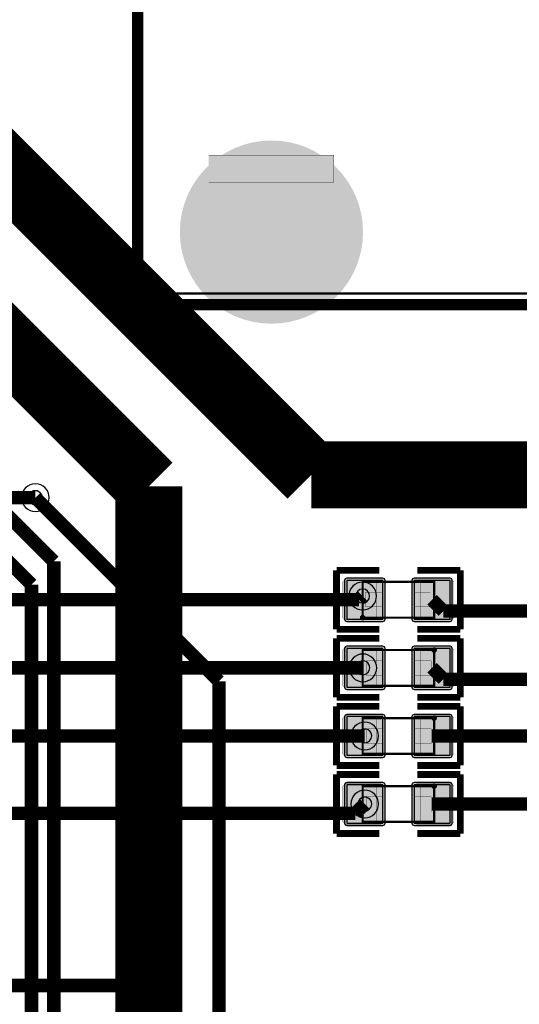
# Model space of a CAD drawing. Header units: millimetres. Extents: x -8 to 125, y -6 to 113.
# Tile 127 of 142: x 68 to 80, y 64 to 86. Entities that reach past the tile are written whole.
import ezdxf

# ---------------------------------------------------------------- set-up
doc = ezdxf.new("R2010")
doc.units = ezdxf.units.MM
for name, color, linetype, true_color in [('Bottom Layer', 7, 'Continuous', 0x0000ff), ('Component Marking Layer', 7, 'Continuous', 0x66ffcc), ('Component Shape Layer', 7, 'Continuous', 0x00cccc), ('Hole Layer', 7, 'Continuous', 0x222222), ('Inner2', 7, 'Continuous', 0x008000), ('Multi-Layer', 7, 'Continuous', 0xc0c0c0), ('Pin Soldering Layer', 7, 'Continuous', 0xcc9999), ('Top Layer', 7, 'Continuous', 0xff0000), ('Top Paste Mask Layer', 7, 'Continuous', 0x808080), ('Top Silkscreen Layer', 7, 'Continuous', 0xffcc00), ('Top Solder Mask Layer', 7, 'Continuous', 0x800080)]:
    doc.layers.add(name, color=color, linetype=linetype, true_color=true_color)

msp = doc.modelspace()

# ---------------------------------------------------------------- hatches: boundary and pattern name
at = {"layer": 'Bottom Layer'}
msp.add_hatch(color=256, dxfattribs=at).paths.add_polyline_path([(72.11912623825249, 80.8761620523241, 1), (76.11912623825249, 80.8761620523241, 1)])
at = {"layer": 'Component Marking Layer'}
for points in [[(71.05257810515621, 79.49906019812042, 1), (71.17256794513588, 79.49906019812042, 1)], [(76.10215900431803, 72.24414528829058, 1), (76.22214884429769, 72.24414528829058, 1)], [(77.70215900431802, 71.5201422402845, 1), (77.82214884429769, 71.5201422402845, 1)], [(77.70215900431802, 69.99613919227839, 1), (77.82214884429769, 69.99613919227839, 1)], [(77.70215900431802, 68.4721361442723, 1), (77.82214884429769, 68.4721361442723, 1)]]:
    msp.add_hatch(color=256, dxfattribs=at).paths.add_polyline_path(points)
at = {"layer": 'Hole Layer'}
msp.add_hatch(color=256, dxfattribs=at).paths.add_polyline_path([(72.56911353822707, 80.87616205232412, 1), (75.66913893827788, 80.87616205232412, 1)])
at = {"layer": 'Multi-Layer'}
msp.add_hatch(color=256, dxfattribs=at).paths.add_polyline_path([(72.11912623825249, 80.8761620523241, 1), (76.11912623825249, 80.8761620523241, 1)])
msp.add_hatch(color=256, dxfattribs=at).paths.add_polyline_path([(72.11912623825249, 80.8761620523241, 1), (76.11912623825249, 80.8761620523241, 1)])
msp.add_hatch(color=256, dxfattribs=at).paths.add_polyline_path([(72.11912623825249, 80.8761620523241, 1), (76.11912623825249, 80.8761620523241, 1)])
at = {"layer": 'Pin Soldering Layer'}
for points in [[(75.51440182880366, 82.5958343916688), (75.51440182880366, 81.99583439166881), (72.71440182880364, 81.99583439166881), (72.71440182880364, 82.5958343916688)], [(76.16215392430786, 72.24414528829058), (76.16215392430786, 73.04414528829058), (76.46215392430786, 73.04414528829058), (76.46215392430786, 72.24414528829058)], [(77.76215392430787, 72.24414528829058), (77.76215392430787, 73.04414528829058), (77.46215392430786, 73.04414528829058), (77.46215392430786, 72.24414528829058)], [(76.16215392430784, 71.5201422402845), (76.16215392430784, 70.7201422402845), (76.46215392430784, 70.7201422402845), (76.46215392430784, 71.5201422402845)], [(77.76215392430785, 71.5201422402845), (77.76215392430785, 70.7201422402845), (77.46215392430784, 70.7201422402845), (77.46215392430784, 71.5201422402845)], [(76.16215392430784, 69.99613919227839), (76.16215392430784, 69.19613919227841), (76.46215392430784, 69.19613919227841), (76.46215392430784, 69.99613919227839)], [(77.76215392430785, 69.99613919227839), (77.76215392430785, 69.19613919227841), (77.46215392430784, 69.19613919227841), (77.46215392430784, 69.99613919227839)], [(76.16215392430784, 68.4721361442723), (76.16215392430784, 67.67213614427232), (76.46215392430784, 67.67213614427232), (76.46215392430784, 68.4721361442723)], [(77.76215392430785, 68.4721361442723), (77.76215392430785, 67.67213614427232), (77.46215392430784, 67.67213614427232), (77.46215392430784, 68.4721361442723)]]:
    msp.add_hatch(color=256, dxfattribs=at).paths.add_polyline_path(points)
at = {"layer": 'Top Layer'}
for points in [[(72.11912623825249, 80.8761620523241, 1), (76.11912623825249, 80.8761620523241, 1)], [(75.80554991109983, 73.07614935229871), (75.80554991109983, 72.21214122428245), (76.61202692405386, 72.21214122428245), (76.61202692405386, 73.07614935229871)], [(77.31228092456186, 73.07614935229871), (77.31228092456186, 72.21214122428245), (78.1187579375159, 72.21214122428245), (78.1187579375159, 73.07614935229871)], [(76.61202692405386, 70.68813817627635), (76.61202692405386, 71.55214630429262), (75.80554991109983, 71.55214630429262), (75.80554991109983, 70.68813817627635)], [(78.1187579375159, 70.68813817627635), (78.1187579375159, 71.55214630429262), (77.31228092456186, 71.55214630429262), (77.31228092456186, 70.68813817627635)], [(76.61202692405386, 69.16413512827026), (76.61202692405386, 70.02814325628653), (75.80554991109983, 70.02814325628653), (75.80554991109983, 69.16413512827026)], [(78.1187579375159, 69.16413512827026), (78.1187579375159, 70.02814325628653), (77.31228092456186, 70.02814325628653), (77.31228092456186, 69.16413512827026)], [(76.61202692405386, 67.64013208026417), (76.61202692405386, 68.50414020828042), (75.80554991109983, 68.50414020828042), (75.80554991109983, 67.64013208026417)], [(78.1187579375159, 67.64013208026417), (78.1187579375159, 68.50414020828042), (77.31228092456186, 68.50414020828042), (77.31228092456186, 67.64013208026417)]]:
    msp.add_hatch(color=256, dxfattribs=at).paths.add_polyline_path(points)
at = {"layer": 'Top Paste Mask Layer'}
for points in [[(72.11912623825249, 80.8761620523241, 1), (76.11912623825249, 80.8761620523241, 1)], [(76.60716281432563, 73.04411988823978), (76.60716281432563, 72.81615443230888), (76.22717805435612, 72.81615443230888), (76.22717805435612, 72.48615697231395), (76.60716281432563, 72.48615697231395), (76.60716281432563, 72.24411988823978), (76.55717551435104, 72.19413258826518), (75.76718313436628, 72.19413258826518), (75.71717043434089, 72.24411988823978), (75.71717043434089, 73.04411988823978), (75.76718313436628, 73.09413258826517), (76.55717551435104, 73.09413258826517)], [(78.15717551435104, 73.09413258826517), (77.35717551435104, 73.09413258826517), (77.30716281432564, 73.04411988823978), (77.30716281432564, 72.81615443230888), (77.67716535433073, 72.81615443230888), (77.67716535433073, 72.48615697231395), (77.30716281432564, 72.48615697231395), (77.30716281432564, 72.24411988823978), (77.35717551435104, 72.19413258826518), (78.15717551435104, 72.19413258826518), (78.20716281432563, 72.24411988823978), (78.20716281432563, 73.04411988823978)], [(75.76713233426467, 70.6701549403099), (76.56713233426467, 70.6701549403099), (76.61714503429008, 70.72016764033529), (76.61714503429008, 70.9481330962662), (76.24714249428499, 70.9481330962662), (76.24714249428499, 71.27813055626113), (76.61714503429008, 71.27813055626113), (76.61714503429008, 71.5201676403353), (76.56713233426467, 71.5701549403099), (75.76713233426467, 71.5701549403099), (75.71714503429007, 71.5201676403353), (75.71714503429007, 70.72016764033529)], [(77.31714503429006, 70.72016764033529), (77.31714503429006, 70.9481330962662), (77.69712979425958, 70.9481330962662), (77.69712979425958, 71.27813055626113), (77.31714503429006, 71.27813055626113), (77.31714503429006, 71.5201676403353), (77.36713233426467, 71.5701549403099), (78.15712471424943, 71.5701549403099), (78.20713741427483, 71.5201676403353), (78.20713741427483, 70.72016764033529), (78.15712471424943, 70.6701549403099), (77.36713233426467, 70.6701549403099)], [(75.76713233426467, 69.1461518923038), (76.56713233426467, 69.1461518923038), (76.61714503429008, 69.1961645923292), (76.61714503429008, 69.42413004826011), (76.24714249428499, 69.42413004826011), (76.24714249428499, 69.75412750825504), (76.61714503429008, 69.75412750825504), (76.61714503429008, 69.99616459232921), (76.56713233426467, 70.04615189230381), (75.76713233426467, 70.04615189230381), (75.71714503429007, 69.99616459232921), (75.71714503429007, 69.1961645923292)], [(77.31714503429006, 69.1961645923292), (77.31714503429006, 69.42413004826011), (77.69712979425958, 69.42413004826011), (77.69712979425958, 69.75412750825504), (77.31714503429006, 69.75412750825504), (77.31714503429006, 69.99616459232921), (77.36713233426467, 70.04615189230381), (78.15712471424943, 70.04615189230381), (78.20713741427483, 69.99616459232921), (78.20713741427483, 69.1961645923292), (78.15712471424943, 69.1461518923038), (77.36713233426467, 69.1461518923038)], [(75.76713233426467, 67.62214884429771), (76.56713233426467, 67.62214884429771), (76.61714503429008, 67.6721615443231), (76.61714503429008, 67.90012700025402), (76.24714249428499, 67.90012700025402), (76.24714249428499, 68.23012446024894), (76.61714503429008, 68.23012446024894), (76.61714503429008, 68.47216154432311), (76.56713233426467, 68.5221488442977), (75.76713233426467, 68.5221488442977), (75.71714503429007, 68.47216154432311), (75.71714503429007, 67.6721615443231)], [(77.31714503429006, 67.6721615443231), (77.31714503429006, 67.90012700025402), (77.69712979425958, 67.90012700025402), (77.69712979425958, 68.23012446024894), (77.31714503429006, 68.23012446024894), (77.31714503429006, 68.47216154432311), (77.36713233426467, 68.5221488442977), (78.15712471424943, 68.5221488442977), (78.20713741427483, 68.47216154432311), (78.20713741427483, 67.6721615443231), (78.15712471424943, 67.62214884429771), (77.36713233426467, 67.62214884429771)]]:
    msp.add_hatch(color=256, dxfattribs=at).paths.add_polyline_path(points)
at = {"layer": 'Top Solder Mask Layer'}
for points in [[(72.06832613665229, 80.8761620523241, 1), (76.1699263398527, 80.8761620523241, 1)], [(75.75474980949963, 73.07614935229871), (75.75474980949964, 72.21214122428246), (75.76962881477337, 72.176220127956), (75.80554991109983, 72.16134112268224), (76.61202692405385, 72.16134112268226), (76.64794802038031, 72.176220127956), (76.66282702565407, 72.21214122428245), (76.66282702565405, 73.0761493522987), (76.64794802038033, 73.11207044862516), (76.61202692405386, 73.12694945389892), (75.80554991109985, 73.1269494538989), (75.76962881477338, 73.11207044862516)], [(77.26148082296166, 73.07614935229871), (77.26148082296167, 72.21214122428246), (77.2763598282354, 72.176220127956), (77.31228092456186, 72.16134112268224), (78.11875793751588, 72.16134112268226), (78.15467903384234, 72.176220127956), (78.1695580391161, 72.21214122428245), (78.16955803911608, 73.0761493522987), (78.15467903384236, 73.11207044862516), (78.1187579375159, 73.12694945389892), (77.31228092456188, 73.1269494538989), (77.27635982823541, 73.11207044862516)], [(76.66282702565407, 70.68813817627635), (76.66282702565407, 71.55214630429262), (76.64794802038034, 71.58806740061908), (76.61202692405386, 71.60294640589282), (75.80554991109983, 71.60294640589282), (75.76962881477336, 71.58806740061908), (75.75474980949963, 71.55214630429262), (75.75474980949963, 70.68813817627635), (75.76962881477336, 70.65221707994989), (75.80554991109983, 70.63733807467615), (76.61202692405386, 70.63733807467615), (76.64794802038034, 70.65221707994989)], [(78.1695580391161, 70.68813817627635), (78.1695580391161, 71.55214630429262), (78.15467903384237, 71.58806740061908), (78.1187579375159, 71.60294640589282), (77.31228092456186, 71.60294640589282), (77.27635982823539, 71.58806740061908), (77.26148082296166, 71.55214630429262), (77.26148082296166, 70.68813817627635), (77.27635982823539, 70.65221707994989), (77.31228092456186, 70.63733807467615), (78.1187579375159, 70.63733807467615), (78.15467903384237, 70.65221707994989)], [(76.66282702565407, 69.16413512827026), (76.66282702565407, 70.02814325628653), (76.64794802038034, 70.06406435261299), (76.61202692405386, 70.07894335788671), (75.80554991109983, 70.07894335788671), (75.76962881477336, 70.06406435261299), (75.75474980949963, 70.02814325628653), (75.75474980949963, 69.16413512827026), (75.76962881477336, 69.1282140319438), (75.80554991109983, 69.11333502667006), (76.61202692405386, 69.11333502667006), (76.64794802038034, 69.1282140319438)], [(78.1695580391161, 69.16413512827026), (78.1695580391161, 70.02814325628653), (78.15467903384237, 70.06406435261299), (78.1187579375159, 70.07894335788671), (77.31228092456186, 70.07894335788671), (77.27635982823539, 70.06406435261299), (77.26148082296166, 70.02814325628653), (77.26148082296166, 69.16413512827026), (77.27635982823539, 69.1282140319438), (77.31228092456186, 69.11333502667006), (78.1187579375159, 69.11333502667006), (78.15467903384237, 69.1282140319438)], [(76.66282702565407, 67.64013208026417), (76.66282702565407, 68.50414020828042), (76.64794802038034, 68.5400613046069), (76.61202692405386, 68.55494030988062), (75.80554991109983, 68.55494030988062), (75.76962881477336, 68.5400613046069), (75.75474980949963, 68.50414020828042), (75.75474980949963, 67.64013208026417), (75.76962881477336, 67.60421098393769), (75.80554991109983, 67.58933197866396), (76.61202692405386, 67.58933197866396), (76.64794802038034, 67.60421098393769)], [(78.1695580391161, 67.64013208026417), (78.1695580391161, 68.50414020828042), (78.15467903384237, 68.5400613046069), (78.1187579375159, 68.55494030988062), (77.31228092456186, 68.55494030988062), (77.27635982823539, 68.5400613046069), (77.26148082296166, 68.50414020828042), (77.26148082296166, 67.64013208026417), (77.27635982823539, 67.60421098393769), (77.31228092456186, 67.58933197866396), (78.1187579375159, 67.58933197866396), (78.15467903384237, 67.60421098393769)]]:
    msp.add_hatch(color=256, dxfattribs=at).paths.add_polyline_path(points)

# ---------------------------------------------------------------- linework, layer by layer
at = {"layer": 'Bottom Layer', "const_width": 0.30000000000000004}
for points in [[(68.83413766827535, 74.93014986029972), (55.626111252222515, 74.93014986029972)], [(65.27813055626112, 72.64414528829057), (76.07807467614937, 72.64414528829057)], [(76.07807467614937, 72.64414528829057), (76.16215392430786, 72.72822453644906)], [(66.04014478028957, 71.12015494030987), (76.16714503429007, 71.12015494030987)], [(66.80213360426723, 69.59613919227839), (76.20878841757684, 69.59613919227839)], [(76.00078740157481, 67.86413512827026), (76.20878841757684, 68.07213614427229)], [(58.72011684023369, 67.86413512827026), (76.00078740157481, 67.86413512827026)]]:
    msp.add_lwpolyline(points, dxfattribs=at)
at = {"layer": 'Component Marking Layer', "const_width": 0.005080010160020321}
for points in [[(71.0525781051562, 79.49906019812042, 0.9999999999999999), (71.17256794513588, 79.49906019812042, 0.9999999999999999)], [(76.10215900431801, 72.24414528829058, 0.9999999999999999), (76.22214884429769, 72.24414528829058, 0.9999999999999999)], [(77.70215900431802, 71.5201422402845, 0.9999999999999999), (77.82214884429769, 71.5201422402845, 0.9999999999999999)], [(77.70215900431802, 69.99613919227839, 0.9999999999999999), (77.82214884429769, 69.99613919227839, 0.9999999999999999)], [(77.70215900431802, 68.4721361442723, 0.9999999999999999), (77.82214884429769, 68.4721361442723, 0.9999999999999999)]]:
    msp.add_lwpolyline(points, format="xyb", close=True, dxfattribs=at)
at = {"layer": 'Component Shape Layer', "const_width": 0.05080010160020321}
msp.add_lwpolyline([(102.02258064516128, 79.49906019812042), (71.21257302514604, 79.49906019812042), (71.21257302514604, 91.9990601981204), (71.11257302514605, 91.9990601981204), (71.11257302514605, 92.09906019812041), (71.89258318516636, 92.09906019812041), (71.89258318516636, 97.99906019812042), (72.09258318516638, 98.1990601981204), (76.16258572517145, 98.1990601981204), (76.36258572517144, 97.99906019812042), (76.36258572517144, 92.09906019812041), (78.6725679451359, 92.09906019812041), (78.6725679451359, 92.10904241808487), (78.86258572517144, 92.29906019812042), (78.86258572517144, 97.99906019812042), (94.38257556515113, 97.99906019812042), (94.38257556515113, 92.29906019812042), (94.397586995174, 92.28404876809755), (94.57256794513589, 92.09906019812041), (96.88257556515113, 92.09906019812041), (96.88257556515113, 97.99906019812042), (97.08257556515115, 98.1990601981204)], dxfattribs=at)
msp.add_lwpolyline([(102.02258064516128, 79.49906019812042), (71.21257302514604, 79.49906019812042), (71.21257302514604, 91.9990601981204), (71.11257302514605, 91.9990601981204), (71.11257302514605, 92.09906019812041), (71.89258318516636, 92.09906019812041), (71.89258318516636, 97.99906019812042), (72.09258318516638, 98.1990601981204), (76.16258572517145, 98.1990601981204), (76.36258572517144, 97.99906019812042), (76.36258572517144, 92.09906019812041), (78.6725679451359, 92.09906019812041), (78.6725679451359, 92.10904241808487), (78.86258572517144, 92.29906019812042), (78.86258572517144, 97.99906019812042), (94.38257556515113, 97.99906019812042), (94.38257556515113, 92.29906019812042), (94.397586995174, 92.28404876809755), (94.57256794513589, 92.09906019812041), (96.88257556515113, 92.09906019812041), (96.88257556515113, 97.99906019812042), (97.08257556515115, 98.1990601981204)], dxfattribs=at)
for points in [[(76.16215392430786, 72.24414528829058), (76.16215392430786, 73.04414528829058), (77.76215392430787, 73.04414528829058), (77.76215392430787, 72.24414528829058)], [(76.16215392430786, 72.24414528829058), (76.16215392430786, 73.04414528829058), (77.76215392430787, 73.04414528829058), (77.76215392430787, 72.24414528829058)], [(77.76215392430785, 71.5201422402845), (77.76215392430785, 70.7201422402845), (76.16215392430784, 70.7201422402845), (76.16215392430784, 71.5201422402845)], [(77.76215392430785, 71.5201422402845), (77.76215392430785, 70.7201422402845), (76.16215392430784, 70.7201422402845), (76.16215392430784, 71.5201422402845)], [(77.76215392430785, 69.99613919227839), (77.76215392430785, 69.19613919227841), (76.16215392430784, 69.19613919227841), (76.16215392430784, 69.99613919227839)], [(77.76215392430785, 69.99613919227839), (77.76215392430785, 69.19613919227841), (76.16215392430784, 69.19613919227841), (76.16215392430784, 69.99613919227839)], [(77.76215392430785, 68.4721361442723), (77.76215392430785, 67.67213614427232), (76.16215392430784, 67.67213614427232), (76.16215392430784, 68.4721361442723)], [(77.76215392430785, 68.4721361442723), (77.76215392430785, 67.67213614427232), (76.16215392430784, 67.67213614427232), (76.16215392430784, 68.4721361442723)]]:
    msp.add_lwpolyline(points, close=True, dxfattribs=at)
at = {"layer": 'Hole Layer'}
for points in [[(68.67913639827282, 74.93014986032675, 0.9999999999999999), (68.98913893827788, 74.93014986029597), (68.98913893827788, 74.93014986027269, 0.9999999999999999), (68.67913639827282, 74.93014986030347)], [(76.00715265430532, 72.72822453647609, 0.9999999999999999), (76.31715519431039, 72.72822453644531), (76.31715519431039, 72.72822453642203, 0.9999999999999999), (76.00715265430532, 72.72822453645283)], [(76.01214376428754, 71.1201549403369, 0.9999999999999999), (76.32214630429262, 71.12015494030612), (76.32214630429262, 71.12015494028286, 0.9999999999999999), (76.01214376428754, 71.12015494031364)], [(76.05378714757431, 69.59613919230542, 0.9999999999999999), (76.36378968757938, 69.59613919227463), (76.36378968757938, 69.59613919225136, 0.9999999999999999), (76.05378714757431, 69.59613919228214)], [(76.05378714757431, 68.07213614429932, 0.9999999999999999), (76.36378968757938, 68.07213614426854), (76.36378968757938, 68.07213614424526, 0.9999999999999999), (76.05378714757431, 68.07213614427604)]]:
    msp.add_lwpolyline(points, format="xyb", dxfattribs=at)
at = {"layer": 'Inner2'}
for points, const_width in [([(61.21412242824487, 85.34417068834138), (71.37414274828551, 75.18415036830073)], 1.5000025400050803), ([(65.78613157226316, 84.66116332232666), (75.00914401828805, 75.43815087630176)], 1.5000025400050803), ([(75.00914401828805, 75.43815087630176), (96.01219202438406, 75.43815087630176)], 1.5000025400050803), ([(71.37414274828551, 75.18415036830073), (71.37414274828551, 64.64759969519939)], 1.5000025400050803), ([(71.37414274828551, 50.800101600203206), (71.37414274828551, 64.64759969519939)], 1.5000025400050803), ([(70.73467106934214, 64.00812801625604), (71.37414274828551, 64.64759969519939)], 0.30000000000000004), ([(63.754127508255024, 64.00812801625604), (70.73467106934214, 64.00812801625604)], 0.30000000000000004)]:
    msp.add_lwpolyline(points, dxfattribs=dict(at, const_width=const_width))
at = {"layer": 'Multi-Layer'}
for points in [[(68.52413766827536, 74.9301498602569, 0.9999999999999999), (69.14413766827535, 74.9301498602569), (69.14413766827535, 74.93014986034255, 0.9999999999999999), (68.52413766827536, 74.93014986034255)], [(75.85215392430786, 72.72822453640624, 0.9999999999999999), (76.47215392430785, 72.72822453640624), (76.47215392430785, 72.7282245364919, 0.9999999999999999), (75.85215392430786, 72.7282245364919)], [(75.85714503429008, 71.12015494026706, 0.9999999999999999), (76.47714503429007, 71.12015494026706), (76.47714503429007, 71.1201549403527, 0.9999999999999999), (75.85714503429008, 71.1201549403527)], [(75.89878841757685, 69.59613919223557, 0.9999999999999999), (76.51878841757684, 69.59613919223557), (76.51878841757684, 69.59613919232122, 0.9999999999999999), (75.89878841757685, 69.59613919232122)], [(75.89878841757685, 68.07213614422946, 0.9999999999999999), (76.51878841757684, 68.07213614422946), (76.51878841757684, 68.07213614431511, 0.9999999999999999), (75.89878841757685, 68.07213614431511)]]:
    msp.add_lwpolyline(points, format="xyb", dxfattribs=at)
at = {"layer": 'Pin Soldering Layer', "const_width": 0.005080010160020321}
for points in [[(75.51440182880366, 82.5958343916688), (75.51440182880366, 81.99583439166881), (72.71440182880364, 81.99583439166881), (72.71440182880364, 82.5958343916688)], [(75.51440182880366, 82.5958343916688), (75.51440182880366, 81.99583439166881), (72.71440182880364, 81.99583439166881), (72.71440182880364, 82.5958343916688)], [(76.16215392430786, 72.24414528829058), (76.16215392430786, 73.04414528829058), (76.46215392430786, 73.04414528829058), (76.46215392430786, 72.24414528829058)], [(76.16215392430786, 72.24414528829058), (76.16215392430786, 73.04414528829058), (76.46215392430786, 73.04414528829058), (76.46215392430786, 72.24414528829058)], [(77.76215392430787, 72.24414528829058), (77.76215392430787, 73.04414528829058), (77.46215392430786, 73.04414528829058), (77.46215392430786, 72.24414528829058)], [(77.76215392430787, 72.24414528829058), (77.76215392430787, 73.04414528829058), (77.46215392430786, 73.04414528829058), (77.46215392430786, 72.24414528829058)], [(76.16215392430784, 71.5201422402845), (76.16215392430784, 70.7201422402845), (76.46215392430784, 70.7201422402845), (76.46215392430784, 71.5201422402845)], [(76.16215392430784, 71.5201422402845), (76.16215392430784, 70.7201422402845), (76.46215392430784, 70.7201422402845), (76.46215392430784, 71.5201422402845)], [(77.76215392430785, 71.5201422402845), (77.76215392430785, 70.7201422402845), (77.46215392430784, 70.7201422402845), (77.46215392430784, 71.5201422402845)], [(77.76215392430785, 71.5201422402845), (77.76215392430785, 70.7201422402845), (77.46215392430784, 70.7201422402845), (77.46215392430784, 71.5201422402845)], [(76.16215392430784, 69.99613919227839), (76.16215392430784, 69.19613919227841), (76.46215392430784, 69.19613919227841), (76.46215392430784, 69.99613919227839)], [(76.16215392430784, 69.99613919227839), (76.16215392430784, 69.19613919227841), (76.46215392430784, 69.19613919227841), (76.46215392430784, 69.99613919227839)], [(77.76215392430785, 69.99613919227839), (77.76215392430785, 69.19613919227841), (77.46215392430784, 69.19613919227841), (77.46215392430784, 69.99613919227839)], [(77.76215392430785, 69.99613919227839), (77.76215392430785, 69.19613919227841), (77.46215392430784, 69.19613919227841), (77.46215392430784, 69.99613919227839)], [(76.16215392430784, 68.4721361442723), (76.16215392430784, 67.67213614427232), (76.46215392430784, 67.67213614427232), (76.46215392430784, 68.4721361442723)], [(76.16215392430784, 68.4721361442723), (76.16215392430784, 67.67213614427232), (76.46215392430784, 67.67213614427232), (76.46215392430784, 68.4721361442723)], [(77.76215392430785, 68.4721361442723), (77.76215392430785, 67.67213614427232), (77.46215392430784, 67.67213614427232), (77.46215392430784, 68.4721361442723)], [(77.76215392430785, 68.4721361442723), (77.76215392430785, 67.67213614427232), (77.46215392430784, 67.67213614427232), (77.46215392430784, 68.4721361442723)]]:
    msp.add_lwpolyline(points, close=True, dxfattribs=at)
at = {"layer": 'Top Layer', "const_width": 0.30000000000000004}
for points in [[(68.746253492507, 72.98602997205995), (63.754127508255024, 77.97815595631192)], [(69.24612649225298, 73.50215900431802), (66.29413258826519, 76.45415290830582)], [(68.83413766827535, 74.93014986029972), (72.9441452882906, 70.82014224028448)], [(69.24612649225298, 54.54000508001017), (69.24612649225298, 73.50215900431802)], [(68.746253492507, 54.54000508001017), (68.746253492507, 72.98602997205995)], [(77.96855473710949, 72.39110998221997), (77.71551943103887, 72.64414528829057)], [(80.52972059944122, 72.39110998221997), (77.96855473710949, 72.39110998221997)], [(77.9695199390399, 70.86614173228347), (77.71551943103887, 71.12014224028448)], [(80.01016002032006, 70.86614173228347), (77.9695199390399, 70.86614173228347)], [(72.9441452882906, 70.82014224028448), (72.9441452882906, 53.05209550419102)], [(80.26416052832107, 69.59613919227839), (77.71551943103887, 69.59613919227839)], [(80.9257073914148, 68.07213614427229), (77.71551943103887, 68.07213614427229)]]:
    msp.add_lwpolyline(points, dxfattribs=at)
at = {"layer": 'Top Layer'}
for points in [[(75.80554991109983, 73.07614935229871), (75.80554991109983, 72.21214122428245), (76.61202692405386, 72.21214122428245), (76.61202692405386, 73.07614935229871)], [(77.31228092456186, 73.07614935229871), (77.31228092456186, 72.21214122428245), (78.1187579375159, 72.21214122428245), (78.1187579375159, 73.07614935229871)], [(76.61202692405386, 70.68813817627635), (76.61202692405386, 71.55214630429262), (75.80554991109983, 71.55214630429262), (75.80554991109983, 70.68813817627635)], [(78.1187579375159, 70.68813817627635), (78.1187579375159, 71.55214630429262), (77.31228092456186, 71.55214630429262), (77.31228092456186, 70.68813817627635)], [(76.61202692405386, 69.16413512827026), (76.61202692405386, 70.02814325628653), (75.80554991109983, 70.02814325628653), (75.80554991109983, 69.16413512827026)], [(78.1187579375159, 69.16413512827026), (78.1187579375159, 70.02814325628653), (77.31228092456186, 70.02814325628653), (77.31228092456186, 69.16413512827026)], [(76.61202692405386, 67.64013208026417), (76.61202692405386, 68.50414020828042), (75.80554991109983, 68.50414020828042), (75.80554991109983, 67.64013208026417)], [(78.1187579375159, 67.64013208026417), (78.1187579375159, 68.50414020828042), (77.31228092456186, 68.50414020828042), (77.31228092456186, 67.64013208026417)]]:
    msp.add_lwpolyline(points, close=True, dxfattribs=at)
at = {"layer": 'Top Paste Mask Layer', "const_width": 0.005080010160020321}
for points in [[(76.60716281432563, 73.04411988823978), (76.60716281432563, 72.81615443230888), (76.22717805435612, 72.81615443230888), (76.22717805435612, 72.48615697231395), (76.60716281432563, 72.48615697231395), (76.60716281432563, 72.24411988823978), (76.55717551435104, 72.19413258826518), (75.76718313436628, 72.19413258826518), (75.71717043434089, 72.24411988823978), (75.71717043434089, 73.04411988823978), (75.76718313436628, 73.09413258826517), (76.55717551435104, 73.09413258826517)], [(76.60716281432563, 73.04411988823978), (76.60716281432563, 72.81615443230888), (76.22717805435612, 72.81615443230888), (76.22717805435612, 72.48615697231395), (76.60716281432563, 72.48615697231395), (76.60716281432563, 72.24411988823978), (76.55717551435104, 72.19413258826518), (75.76718313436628, 72.19413258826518), (75.71717043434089, 72.24411988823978), (75.71717043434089, 73.04411988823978), (75.76718313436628, 73.09413258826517), (76.55717551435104, 73.09413258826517)], [(78.15717551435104, 73.09413258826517), (77.35717551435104, 73.09413258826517), (77.30716281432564, 73.04411988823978), (77.30716281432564, 72.81615443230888), (77.67716535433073, 72.81615443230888), (77.67716535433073, 72.48615697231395), (77.30716281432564, 72.48615697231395), (77.30716281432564, 72.24411988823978), (77.35717551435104, 72.19413258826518), (78.15717551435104, 72.19413258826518), (78.20716281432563, 72.24411988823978), (78.20716281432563, 73.04411988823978)], [(78.15717551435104, 73.09413258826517), (77.35717551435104, 73.09413258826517), (77.30716281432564, 73.04411988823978), (77.30716281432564, 72.81615443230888), (77.67716535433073, 72.81615443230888), (77.67716535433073, 72.48615697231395), (77.30716281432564, 72.48615697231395), (77.30716281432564, 72.24411988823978), (77.35717551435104, 72.19413258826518), (78.15717551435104, 72.19413258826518), (78.20716281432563, 72.24411988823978), (78.20716281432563, 73.04411988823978)], [(75.76713233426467, 70.6701549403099), (76.56713233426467, 70.6701549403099), (76.61714503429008, 70.72016764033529), (76.61714503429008, 70.9481330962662), (76.24714249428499, 70.9481330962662), (76.24714249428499, 71.27813055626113), (76.61714503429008, 71.27813055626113), (76.61714503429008, 71.5201676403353), (76.56713233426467, 71.5701549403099), (75.76713233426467, 71.5701549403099), (75.71714503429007, 71.5201676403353), (75.71714503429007, 70.72016764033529)], [(75.76713233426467, 70.6701549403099), (76.56713233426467, 70.6701549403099), (76.61714503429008, 70.72016764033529), (76.61714503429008, 70.9481330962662), (76.24714249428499, 70.9481330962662), (76.24714249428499, 71.27813055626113), (76.61714503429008, 71.27813055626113), (76.61714503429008, 71.5201676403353), (76.56713233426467, 71.5701549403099), (75.76713233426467, 71.5701549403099), (75.71714503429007, 71.5201676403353), (75.71714503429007, 70.72016764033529)], [(77.31714503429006, 70.72016764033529), (77.31714503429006, 70.9481330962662), (77.69712979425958, 70.9481330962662), (77.69712979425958, 71.27813055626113), (77.31714503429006, 71.27813055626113), (77.31714503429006, 71.5201676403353), (77.36713233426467, 71.5701549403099), (78.15712471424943, 71.5701549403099), (78.20713741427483, 71.5201676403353), (78.20713741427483, 70.72016764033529), (78.15712471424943, 70.6701549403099), (77.36713233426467, 70.6701549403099)], [(77.31714503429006, 70.72016764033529), (77.31714503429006, 70.9481330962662), (77.69712979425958, 70.9481330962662), (77.69712979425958, 71.27813055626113), (77.31714503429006, 71.27813055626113), (77.31714503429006, 71.5201676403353), (77.36713233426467, 71.5701549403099), (78.15712471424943, 71.5701549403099), (78.20713741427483, 71.5201676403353), (78.20713741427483, 70.72016764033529), (78.15712471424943, 70.6701549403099), (77.36713233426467, 70.6701549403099)], [(75.76713233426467, 69.1461518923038), (76.56713233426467, 69.1461518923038), (76.61714503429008, 69.1961645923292), (76.61714503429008, 69.42413004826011), (76.24714249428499, 69.42413004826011), (76.24714249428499, 69.75412750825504), (76.61714503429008, 69.75412750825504), (76.61714503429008, 69.99616459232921), (76.56713233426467, 70.04615189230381), (75.76713233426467, 70.04615189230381), (75.71714503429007, 69.99616459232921), (75.71714503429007, 69.1961645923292)], [(75.76713233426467, 69.1461518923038), (76.56713233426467, 69.1461518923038), (76.61714503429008, 69.1961645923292), (76.61714503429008, 69.42413004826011), (76.24714249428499, 69.42413004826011), (76.24714249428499, 69.75412750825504), (76.61714503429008, 69.75412750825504), (76.61714503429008, 69.99616459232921), (76.56713233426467, 70.04615189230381), (75.76713233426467, 70.04615189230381), (75.71714503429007, 69.99616459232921), (75.71714503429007, 69.1961645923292)], [(77.31714503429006, 69.1961645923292), (77.31714503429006, 69.42413004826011), (77.69712979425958, 69.42413004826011), (77.69712979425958, 69.75412750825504), (77.31714503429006, 69.75412750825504), (77.31714503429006, 69.99616459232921), (77.36713233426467, 70.04615189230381), (78.15712471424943, 70.04615189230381), (78.20713741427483, 69.99616459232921), (78.20713741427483, 69.1961645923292), (78.15712471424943, 69.1461518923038), (77.36713233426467, 69.1461518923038)], [(77.31714503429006, 69.1961645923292), (77.31714503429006, 69.42413004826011), (77.69712979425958, 69.42413004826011), (77.69712979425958, 69.75412750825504), (77.31714503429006, 69.75412750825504), (77.31714503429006, 69.99616459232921), (77.36713233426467, 70.04615189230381), (78.15712471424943, 70.04615189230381), (78.20713741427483, 69.99616459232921), (78.20713741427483, 69.1961645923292), (78.15712471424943, 69.1461518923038), (77.36713233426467, 69.1461518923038)], [(75.76713233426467, 67.62214884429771), (76.56713233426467, 67.62214884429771), (76.61714503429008, 67.6721615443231), (76.61714503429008, 67.90012700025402), (76.24714249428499, 67.90012700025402), (76.24714249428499, 68.23012446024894), (76.61714503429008, 68.23012446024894), (76.61714503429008, 68.47216154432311), (76.56713233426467, 68.5221488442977), (75.76713233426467, 68.5221488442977), (75.71714503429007, 68.47216154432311), (75.71714503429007, 67.6721615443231)], [(75.76713233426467, 67.62214884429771), (76.56713233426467, 67.62214884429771), (76.61714503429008, 67.6721615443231), (76.61714503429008, 67.90012700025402), (76.24714249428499, 67.90012700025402), (76.24714249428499, 68.23012446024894), (76.61714503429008, 68.23012446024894), (76.61714503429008, 68.47216154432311), (76.56713233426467, 68.5221488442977), (75.76713233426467, 68.5221488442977), (75.71714503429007, 68.47216154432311), (75.71714503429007, 67.6721615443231)], [(77.31714503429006, 67.6721615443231), (77.31714503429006, 67.90012700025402), (77.69712979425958, 67.90012700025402), (77.69712979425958, 68.23012446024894), (77.31714503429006, 68.23012446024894), (77.31714503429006, 68.47216154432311), (77.36713233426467, 68.5221488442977), (78.15712471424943, 68.5221488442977), (78.20713741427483, 68.47216154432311), (78.20713741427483, 67.6721615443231), (78.15712471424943, 67.62214884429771), (77.36713233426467, 67.62214884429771)], [(77.31714503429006, 67.6721615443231), (77.31714503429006, 67.90012700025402), (77.69712979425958, 67.90012700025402), (77.69712979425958, 68.23012446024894), (77.31714503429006, 68.23012446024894), (77.31714503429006, 68.47216154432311), (77.36713233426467, 68.5221488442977), (78.15712471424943, 68.5221488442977), (78.20713741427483, 68.47216154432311), (78.20713741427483, 67.6721615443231), (78.15712471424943, 67.62214884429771), (77.36713233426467, 67.62214884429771)]]:
    msp.add_lwpolyline(points, close=True, dxfattribs=at)
at = {"layer": 'Top Silkscreen Layer'}
for points, const_width in [([(71.12006604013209, 79.24813309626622), (71.12006604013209, 91.94815849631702)], 0.25400050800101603), ([(71.12006604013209, 79.24813309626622), (71.12006604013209, 91.94815849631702)], 0.25400050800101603), ([(102.10812801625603, 79.24813309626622), (71.12006604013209, 79.24813309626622)], 0.25400050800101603), ([(102.10812801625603, 79.24813309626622), (71.12006604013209, 79.24813309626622)], 0.25400050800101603), ([(75.57706375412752, 71.98354076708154), (75.57706375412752, 73.30474980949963)], 0.15240030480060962), ([(75.57706375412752, 73.30474980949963), (76.53594107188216, 73.30474980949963)], 0.15240030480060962), ([(75.57706375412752, 71.98354076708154), (75.57706375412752, 73.30474980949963)], 0.15240030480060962), ([(75.57706375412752, 73.30474980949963), (76.53594107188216, 73.30474980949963)], 0.15240030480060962), ([(78.3472440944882, 73.30474980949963), (77.38836677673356, 73.30474980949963)], 0.15240030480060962), ([(78.3472440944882, 73.30474980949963), (77.38836677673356, 73.30474980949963)], 0.15240030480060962), ([(78.3472440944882, 71.98354076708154), (78.3472440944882, 73.30474980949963)], 0.15240030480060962), ([(78.3472440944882, 71.98354076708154), (78.3472440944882, 73.30474980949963)], 0.15240030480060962), ([(76.53594107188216, 71.98354076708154), (75.57706375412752, 71.98354076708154)], 0.15240030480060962), ([(76.53594107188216, 71.98354076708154), (75.57706375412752, 71.98354076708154)], 0.15240030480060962), ([(77.38836677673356, 71.98354076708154), (78.3472440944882, 71.98354076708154)], 0.15240030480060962), ([(77.38836677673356, 71.98354076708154), (78.3472440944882, 71.98354076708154)], 0.15240030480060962), ([(76.53594107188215, 71.78074676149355), (75.57706375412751, 71.78074676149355)], 0.15240030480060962), ([(75.57706375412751, 71.78074676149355), (75.57706375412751, 70.45953771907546)], 0.15240030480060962), ([(76.53594107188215, 71.78074676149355), (75.57706375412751, 71.78074676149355)], 0.15240030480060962), ([(75.57706375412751, 71.78074676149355), (75.57706375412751, 70.45953771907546)], 0.15240030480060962), ([(77.38836677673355, 71.78074676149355), (78.34724409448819, 71.78074676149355)], 0.15240030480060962), ([(77.38836677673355, 71.78074676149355), (78.34724409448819, 71.78074676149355)], 0.15240030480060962), ([(78.34724409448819, 71.78074676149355), (78.34724409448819, 70.45953771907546)], 0.15240030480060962), ([(78.34724409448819, 71.78074676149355), (78.34724409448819, 70.45953771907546)], 0.15240030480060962), ([(75.57706375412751, 70.45953771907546), (76.53594107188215, 70.45953771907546)], 0.15240030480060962), ([(75.57706375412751, 70.45953771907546), (76.53594107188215, 70.45953771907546)], 0.15240030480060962), ([(76.53594107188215, 70.25674371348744), (75.57706375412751, 70.25674371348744)], 0.15240030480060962), ([(75.57706375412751, 70.25674371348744), (75.57706375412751, 68.93553467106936)], 0.15240030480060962), ([(76.53594107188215, 70.25674371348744), (75.57706375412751, 70.25674371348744)], 0.15240030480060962), ([(75.57706375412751, 70.25674371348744), (75.57706375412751, 68.93553467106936)], 0.15240030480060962), ([(78.34724409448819, 70.45953771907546), (77.38836677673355, 70.45953771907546)], 0.15240030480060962), ([(78.34724409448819, 70.45953771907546), (77.38836677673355, 70.45953771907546)], 0.15240030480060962), ([(77.38836677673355, 70.25674371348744), (78.34724409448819, 70.25674371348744)], 0.15240030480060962), ([(77.38836677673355, 70.25674371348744), (78.34724409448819, 70.25674371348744)], 0.15240030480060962), ([(78.34724409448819, 70.25674371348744), (78.34724409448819, 68.93553467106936)], 0.15240030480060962), ([(78.34724409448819, 70.25674371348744), (78.34724409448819, 68.93553467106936)], 0.15240030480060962), ([(75.57706375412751, 68.93553467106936), (76.53594107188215, 68.93553467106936)], 0.15240030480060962), ([(75.57706375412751, 68.93553467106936), (76.53594107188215, 68.93553467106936)], 0.15240030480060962), ([(78.34724409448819, 68.93553467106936), (77.38836677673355, 68.93553467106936)], 0.15240030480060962), ([(78.34724409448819, 68.93553467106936), (77.38836677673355, 68.93553467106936)], 0.15240030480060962), ([(76.53594107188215, 68.73274066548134), (75.57706375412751, 68.73274066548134)], 0.15240030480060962), ([(75.57706375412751, 68.73274066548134), (75.57706375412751, 67.41153162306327)], 0.15240030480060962), ([(76.53594107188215, 68.73274066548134), (75.57706375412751, 68.73274066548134)], 0.15240030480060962), ([(75.57706375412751, 68.73274066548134), (75.57706375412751, 67.41153162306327)], 0.15240030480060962), ([(77.38836677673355, 68.73274066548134), (78.34724409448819, 68.73274066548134)], 0.15240030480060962), ([(77.38836677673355, 68.73274066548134), (78.34724409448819, 68.73274066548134)], 0.15240030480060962), ([(78.34724409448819, 68.73274066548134), (78.34724409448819, 67.41153162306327)], 0.15240030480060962), ([(78.34724409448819, 68.73274066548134), (78.34724409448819, 67.41153162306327)], 0.15240030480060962), ([(75.57706375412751, 67.41153162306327), (76.53594107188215, 67.41153162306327)], 0.15240030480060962), ([(75.57706375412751, 67.41153162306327), (76.53594107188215, 67.41153162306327)], 0.15240030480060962), ([(78.34724409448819, 67.41153162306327), (77.38836677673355, 67.41153162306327)], 0.15240030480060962), ([(78.34724409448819, 67.41153162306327), (77.38836677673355, 67.41153162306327)], 0.15240030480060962)]:
    msp.add_lwpolyline(points, dxfattribs=dict(at, const_width=const_width))
at = {"layer": 'Top Solder Mask Layer'}
for points in [[(75.75474980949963, 73.07614935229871), (75.75474980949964, 72.21214122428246), (75.76962881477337, 72.176220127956), (75.80554991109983, 72.16134112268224), (76.61202692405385, 72.16134112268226), (76.64794802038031, 72.176220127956), (76.66282702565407, 72.21214122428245), (76.66282702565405, 73.0761493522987), (76.64794802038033, 73.11207044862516), (76.61202692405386, 73.12694945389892), (75.80554991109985, 73.1269494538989), (75.76962881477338, 73.11207044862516)], [(77.26148082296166, 73.07614935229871), (77.26148082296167, 72.21214122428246), (77.2763598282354, 72.176220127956), (77.31228092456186, 72.16134112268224), (78.11875793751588, 72.16134112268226), (78.15467903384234, 72.176220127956), (78.1695580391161, 72.21214122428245), (78.16955803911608, 73.0761493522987), (78.15467903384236, 73.11207044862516), (78.1187579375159, 73.12694945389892), (77.31228092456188, 73.1269494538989), (77.27635982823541, 73.11207044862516)], [(76.66282702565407, 70.68813817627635), (76.66282702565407, 71.55214630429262), (76.64794802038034, 71.58806740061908), (76.61202692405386, 71.60294640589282), (75.80554991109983, 71.60294640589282), (75.76962881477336, 71.58806740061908), (75.75474980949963, 71.55214630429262), (75.75474980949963, 70.68813817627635), (75.76962881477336, 70.65221707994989), (75.80554991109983, 70.63733807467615), (76.61202692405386, 70.63733807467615), (76.64794802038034, 70.65221707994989)], [(78.1695580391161, 70.68813817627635), (78.1695580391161, 71.55214630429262), (78.15467903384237, 71.58806740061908), (78.1187579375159, 71.60294640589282), (77.31228092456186, 71.60294640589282), (77.27635982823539, 71.58806740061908), (77.26148082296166, 71.55214630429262), (77.26148082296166, 70.68813817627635), (77.27635982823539, 70.65221707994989), (77.31228092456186, 70.63733807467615), (78.1187579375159, 70.63733807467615), (78.15467903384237, 70.65221707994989)], [(76.66282702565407, 69.16413512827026), (76.66282702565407, 70.02814325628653), (76.64794802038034, 70.06406435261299), (76.61202692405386, 70.07894335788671), (75.80554991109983, 70.07894335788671), (75.76962881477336, 70.06406435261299), (75.75474980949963, 70.02814325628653), (75.75474980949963, 69.16413512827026), (75.76962881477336, 69.1282140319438), (75.80554991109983, 69.11333502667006), (76.61202692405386, 69.11333502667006), (76.64794802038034, 69.1282140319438)], [(78.1695580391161, 69.16413512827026), (78.1695580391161, 70.02814325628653), (78.15467903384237, 70.06406435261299), (78.1187579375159, 70.07894335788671), (77.31228092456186, 70.07894335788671), (77.27635982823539, 70.06406435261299), (77.26148082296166, 70.02814325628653), (77.26148082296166, 69.16413512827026), (77.27635982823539, 69.1282140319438), (77.31228092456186, 69.11333502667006), (78.1187579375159, 69.11333502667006), (78.15467903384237, 69.1282140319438)], [(76.66282702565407, 67.64013208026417), (76.66282702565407, 68.50414020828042), (76.64794802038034, 68.5400613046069), (76.61202692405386, 68.55494030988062), (75.80554991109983, 68.55494030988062), (75.76962881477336, 68.5400613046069), (75.75474980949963, 68.50414020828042), (75.75474980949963, 67.64013208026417), (75.76962881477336, 67.60421098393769), (75.80554991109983, 67.58933197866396), (76.61202692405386, 67.58933197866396), (76.64794802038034, 67.60421098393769)], [(78.1695580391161, 67.64013208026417), (78.1695580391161, 68.50414020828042), (78.15467903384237, 68.5400613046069), (78.1187579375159, 68.55494030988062), (77.31228092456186, 68.55494030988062), (77.27635982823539, 68.5400613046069), (77.26148082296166, 68.50414020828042), (77.26148082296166, 67.64013208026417), (77.27635982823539, 67.60421098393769), (77.31228092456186, 67.58933197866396), (78.1187579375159, 67.58933197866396), (78.15467903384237, 67.60421098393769)]]:
    msp.add_lwpolyline(points, close=True, dxfattribs=at)

doc.saveas('drawing.dxf')
